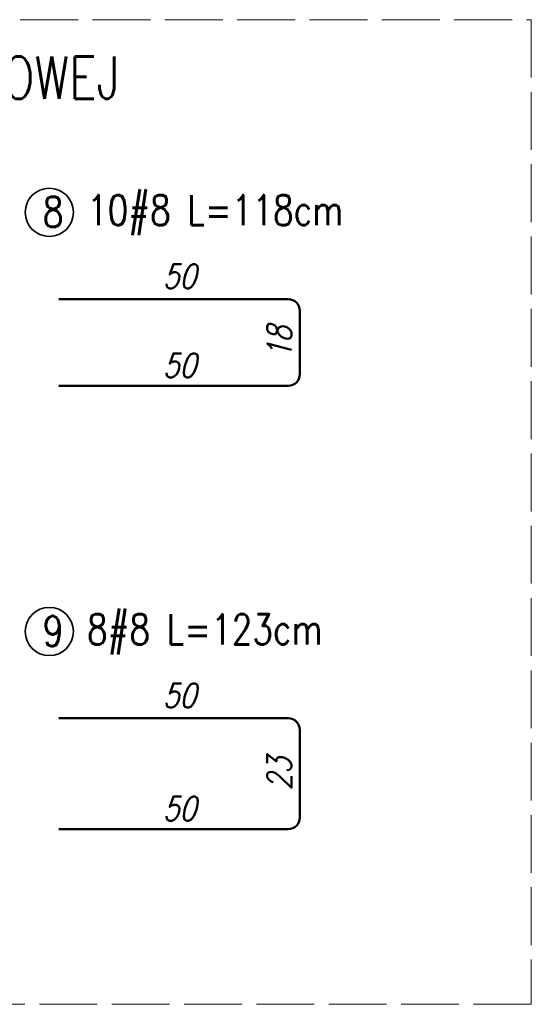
# Model space of a CAD drawing. Header units: millimetres. Extents: x 0 to 742, y 0 to 1119.
# Tile 3 of 6: x 263 to 369, y 253 to 457. Entities that reach past the tile are written whole.
import ezdxf
from ezdxf.enums import TextEntityAlignment as Align

# ---------------------------------------------------------------- set-up
doc = ezdxf.new("R2010")
doc.units = ezdxf.units.MM
doc.linetypes.add('ACAD_ISO02W100', pattern=[15, 12, -3])
for name, color, linetype, lineweight in [('.0.25', 1, 'Continuous', 25), ('.0.35', 2, 'Continuous', 35), ('.0.5', 3, 'Continuous', 50), ('.przerywana', 9, 'ACAD_ISO02W100', 18), ('.tekst', 1, 'Continuous', 20), ('.wymiary', 9, 'Continuous', 18)]:
    doc.layers.add(name, color=color, linetype=linetype, lineweight=lineweight)
doc.styles.add('simplex 0.8', font='simplex.shx', dxfattribs={"width": 0.8})
doc.styles.add('simplex 0.8 kursywa', font='simplex.shx', dxfattribs={"width": 0.8, "oblique": 15})
doc.dimstyles.new('1-25 wym.', dxfattribs={"dimscale": 2.5, "dimtxt": 2, "dimasz": 1.8, "dimexe": 1.5, "dimexo": 0.5, "dimgap": 0.7, "dimtad": 1, "dimdec": 0, "dimrnd": 0.01, "dimzin": 0, "dimdsep": 46, "dimtxsty": 'simplex 0.8 kursywa', "dimblk": 'OBLIQUE', "dimcen": 0.09, "dimse1": 1, "dimse2": 1, "dimsd1": 1, "dimsd2": 1, "dimclrd": 256, "dimclre": 256, "dimclrt": 256, "dimadec": 0, "dimazin": 0, "dimtfac": 1, "dimtdec": 0, "dimtix": 1, "dimtmove": 0, "dimatfit": 3, "dimfxl": 5, "dimfxlon": 1, "dimtolj": 1, "dimtzin": 0, "dimarcsym": 0})

# ---------------------------------------------------------------- blocks, each defined once
blk = doc.blocks.new('*D52')
at = {"layer": 'Defpoints', "color": 0, "transparency": 16777216}
for p in [(321.46, 393.23), (271.46, 381.48), (271.46, 381.48)]:
    blk.add_point(p, dxfattribs=at)
at = {"layer": '.wymiary', "transparency": 16777216, "insert": (296.46, 385.73), "char_height": 5, "attachment_point": 5, "style": 'simplex 0.8 kursywa'}
blk.add_mtext('\\A1;50', dxfattribs=at)
blk = doc.blocks.new('_Oblique')
at = {"color": 0, "linetype": 'ByBlock', "lineweight": -2}
blk.add_line((-0.5, -0.5), (0.5, 0.5), dxfattribs=at)
blk = doc.blocks.new('*D53')
at = {"layer": 'Defpoints', "color": 0, "transparency": 16777216}
for p in [(271.46, 399.96), (271.46, 399.48), (321.46, 393.23)]:
    blk.add_point(p, dxfattribs=at)
at = {"layer": '.wymiary', "transparency": 16777216, "insert": (296.46, 404.21), "char_height": 5, "attachment_point": 5, "style": 'simplex 0.8 kursywa'}
blk.add_mtext('\\A1;50', dxfattribs=at)
blk = doc.blocks.new('*D60')
at = {"layer": 'Defpoints', "color": 0, "transparency": 16777216}
for p in [(315.13, 399.48), (321.46, 399.48), (315.13, 381.48)]:
    blk.add_point(p, dxfattribs=at)
at = {"layer": '.wymiary', "transparency": 16777216, "insert": (317.21, 390.48), "char_height": 5, "attachment_point": 5, "rotation": 90, "style": 'simplex 0.8 kursywa'}
blk.add_mtext('\\A1;18', dxfattribs=at)
blk = doc.blocks.new('*D75')
at = {"layer": 'Defpoints', "color": 0, "transparency": 16777216}
for p in [(321.46, 306.26), (271.46, 289.51), (271.46, 289.51)]:
    blk.add_point(p, dxfattribs=at)
at = {"layer": '.wymiary', "transparency": 16777216, "insert": (296.46, 293.76), "char_height": 5, "attachment_point": 5, "style": 'simplex 0.8 kursywa'}
blk.add_mtext('\\A1;50', dxfattribs=at)
blk = doc.blocks.new('*D76')
at = {"layer": 'Defpoints', "color": 0, "transparency": 16777216}
for p in [(271.46, 312.99), (271.46, 312.51), (321.46, 306.26)]:
    blk.add_point(p, dxfattribs=at)
at = {"layer": '.wymiary', "transparency": 16777216, "insert": (296.46, 317.24), "char_height": 5, "attachment_point": 5, "style": 'simplex 0.8 kursywa'}
blk.add_mtext('\\A1;50', dxfattribs=at)
blk = doc.blocks.new('*D78')
at = {"layer": 'Defpoints', "color": 0, "transparency": 16777216}
for p in [(315.13, 312.51), (321.46, 312.51), (315.13, 289.51)]:
    blk.add_point(p, dxfattribs=at)
at = {"layer": '.wymiary', "transparency": 16777216, "insert": (317.21, 301.01), "char_height": 5, "attachment_point": 5, "rotation": 90, "style": 'simplex 0.8 kursywa'}
blk.add_mtext('\\A1;23', dxfattribs=at)

msp = doc.modelspace()

# ---------------------------------------------------------------- linework, layer by layer
at = {"layer": '.0.35'}
for centre in [(269.51, 417.49), (269.51, 330.52)]:
    msp.add_circle(centre, 5, dxfattribs=at)
at = {"layer": '.0.5'}
for p, q in [((319.06, 399.48), (271.46, 399.48)), ((321.46, 383.88), (321.46, 397.08)), ((271.46, 381.48), (319.06, 381.48)), ((319.06, 312.51), (271.46, 312.51)), ((321.46, 291.91), (321.46, 310.11)), ((271.46, 289.51), (319.06, 289.51))]:
    msp.add_line(p, q, dxfattribs=at)
for centre, start, end in [((319.06, 397.08), 0, 90), ((319.06, 383.88), 270, 0), ((319.06, 310.11), 0, 90), ((319.06, 291.91), 270, 0)]:
    msp.add_arc(centre, 2.4, start, end, dxfattribs=at)
at = {"layer": '.przerywana'}
msp.add_lwpolyline([(83.47, 457.45), (369.45, 457.45), (369.45, 253.18), (83.47, 253.18)], close=True, dxfattribs=at)

# ---------------------------------------------------------------- texts
at = {"layer": '.0.25', "color": 7, "char_height": 6.25, "width": 346.8074, "attachment_point": 1, "style": 'simplex 0.8'}
for s, insert in [('8', (268.16, 420.71)), ('9', (268.16, 333.74))]:
    msp.add_mtext(s, dxfattribs=dict(at, insert=insert))
at = {"layer": '.tekst', "style": 'simplex 0.8', "width": 0.8}
msp.add_text('DETAL "ZAMKNIĘCIA"  ŚCIANY OPOROWEJ', height=8.75, dxfattribs=at).set_placement((92.13, 445.42), align=Align.MIDDLE_LEFT)
at = {"layer": '.tekst', "char_height": 6.25, "width": 346.8074, "attachment_point": 1, "style": 'simplex 0.8'}
for s, insert in [('{\\C7;10}#8 L={\\C7;118}cm', (277.34, 421.08)), ('{\\C7;8}#8 L={\\C7;123}cm', (277.34, 334.11))]:
    msp.add_mtext(s, dxfattribs=dict(at, insert=insert))

# ---------------------------------------------------------------- dimensions: what is measured, and where the dimension line sits
at = {"layer": '.wymiary'}
for base, p1, p2, picture, middle in [((271.46, 399.96), (321.46, 393.23), (271.46, 399.48), '*D53', (296.46, 404.21)), ((271.46, 381.48), (321.46, 393.23), (271.46, 381.48), '*D52', (296.46, 385.73)), ((271.46, 312.99), (321.46, 306.26), (271.46, 312.51), '*D76', (296.46, 317.24)), ((271.46, 289.51), (321.46, 306.26), (271.46, 289.51), '*D75', (296.46, 293.76))]:
    dim = msp.add_linear_dim(base=base, p1=p1, p2=p2, dimstyle='1-25 wym.', dxfattribs=at)
    dim.commit()
    dim.dimension.update_dxf_attribs({"geometry": picture, "text_midpoint": middle})
for base, p1, p2, picture, middle in [((321.46, 399.48), (315.13, 381.48), (315.13, 399.48), '*D60', (317.21, 390.48)), ((321.46, 312.51), (315.13, 289.51), (315.13, 312.51), '*D78', (317.21, 301.01))]:
    dim = msp.add_linear_dim(base=base, p1=p1, p2=p2, angle=90, dimstyle='1-25 wym.', dxfattribs=at)
    dim.commit()
    dim.dimension.update_dxf_attribs({"geometry": picture, "text_midpoint": middle})

doc.saveas('drawing.dxf')
